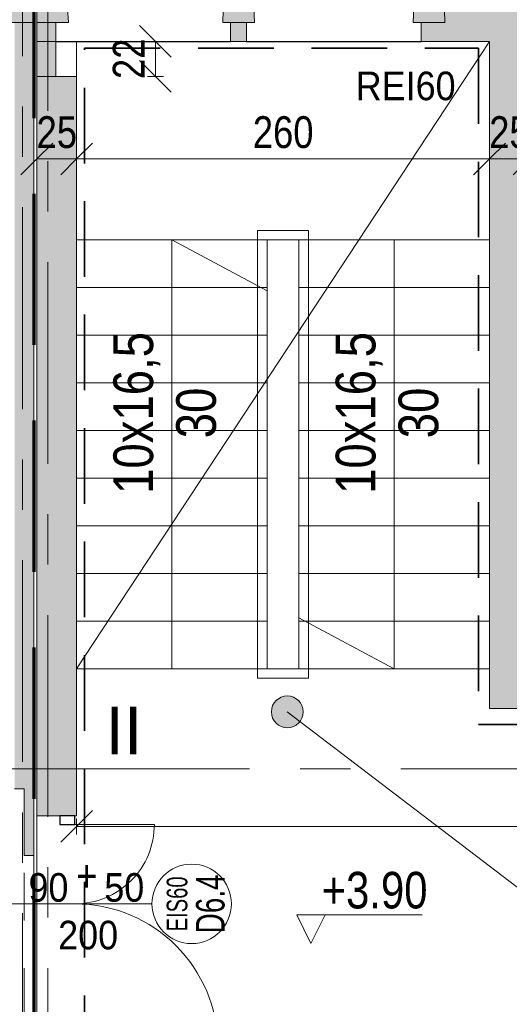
# Model space of a CAD drawing. Header units: centimetres. Extents: x -1737 to 22393, y -8842 to 3838.
# Tile 109 of 174: x -1243 to -935, y 2905 to 3525. Entities that reach past the tile are written whole.
import ezdxf

# ---------------------------------------------------------------- set-up
doc = ezdxf.new("R2010")
doc.units = ezdxf.units.CM
for name, pattern in [('Dash', [60, 30, -30]), ('Długa kreska', [142.875, 95.25, -47.625]), ('Hidden', [71.4375, 47.625, -23.8125]), ('Oś', [222.25, 127, -31.75, 31.75, -31.75])]:
    doc.linetypes.add(name, pattern=pattern)
for name, color, linetype, lineweight in [('A-ANNO-DIMS', 211, 'Continuous', 13), ('A-ANNO-DIMS-100', 211, 'Continuous', 13), ('A-ANNO-NOTE', 131, 'Continuous', 13), ('A-AREA', 32, 'Continuous', 13), ('A-AREA-IDEN', 2, 'Continuous', 13), ('A-DETL', 90, 'Continuous', 9), ('A-DETL-GENF', 92, 'Continuous', 9), ('A-DETL-MEDM', 33, 'Continuous', 13), ('A-DETL-THIN', 151, 'Continuous', 9), ('A-DOOR', 31, 'Continuous', 13), ('A-DOOR-HDLN', 31, 'Continuous', 13), ('A-FLOR', 192, 'Continuous', 13), ('A-WALL', 113, 'Continuous', 13), ('A-WALL-PATT', 111, 'Continuous', 13), ('G-ANNO-DIMS', 111, 'Continuous', 13), ('G-ANNO-TEXT', 231, 'Continuous', 13), ('S-COLS', 52, 'Continuous', 13), ('S-GRID', 1, 'Continuous', 13), ('S-GRID-IDEN', 1, 'Continuous', 13), ('S-STRS', 31, 'Continuous', 13)]:
    doc.layers.add(name, color=color, linetype=linetype, lineweight=lineweight)
doc.styles.add('Arial', font='arial.ttf', dxfattribs={"width": 0.9, "height": 18})
doc.styles.add('Arial Narrow', font='ARIALN.TTF', dxfattribs={"height": 20})
doc.styles.add('Arial Narrow_2', font='ARIALN.TTF', dxfattribs={"height": 20})
doc.styles.add('Arial Narrow_3', font='ARIALN.TTF', dxfattribs={"height": 25})
doc.styles.add('Arial Narrow_4', font='ARIALN.TTF', dxfattribs={"height": 23})
doc.styles.add('Arial_2', font='arial.ttf', dxfattribs={"width": 0.7, "height": 13})
doc.styles.add('Arial_3', font='arial.ttf', dxfattribs={"width": 0.7, "height": 18})
doc.styles.add('Arial_4', font='arial.ttf', dxfattribs={"height": 30})
doc.dimstyles.new('Diagonal_1_100__0__wewnętrzne', dxfattribs={"dimscale": 30.48, "dimtxt": 20.468619, "dimasz": 0.656168, "dimexe": 0.164042, "dimexo": 0.0625, "dimgap": 0.032808, "dimtad": 1, "dimdec": 0, "dimdsep": 46, "dimtxsty": 'Arial Narrow_2', "dimblk1": 'OBLIQUE', "dimblk2": 'OBLIQUE', "dimsah": 1, "dimcen": 0.09, "dimazin": 0, "dimtfac": 1, "dimtdec": 4, "dimtix": 1, "dimtmove": 0, "dimatfit": 3, "dimfxl": 0, "dimtvp": 1, "dimtolj": 1, "dimtzin": 0, "dimarcsym": 0})

# ---------------------------------------------------------------- blocks, each defined once
blk = doc.blocks.new('Elewacja północna - dekoracje - Elewacja północna - dekoracje-1833917-3_piętro I __3_90 m_ - stan projektowany')
at = {"layer": 'A-WALL', "lineweight": 9}
h = blk.add_hatch(color=50, dxfattribs=at)
h.paths.add_polyline_path([(3523.33, 1338.62), (3558.33, 1341.62), (3558.33, 1355.62), (3523.33, 1358.62)], flags=0)
h.paths.add_polyline_path([(3523.33, 1221.62), (3558.33, 1221.62), (3558.33, 1235.62), (3523.33, 1238.62), (3523.33, 1233.62)], flags=0)
at = {"layer": 'A-WALL', "color": 253, "lineweight": 9}
for p, q in [((3558.33, 1355.62), (3523.33, 1358.62)), ((3523.33, 1358.62), (3523.33, 1338.62)), ((3558.33, 1341.62), (3558.33, 1355.62)), ((3523.33, 1338.62), (3558.33, 1341.62)), ((3558.33, 1235.62), (3523.33, 1238.62)), ((3523.33, 1238.62), (3523.33, 1233.62)), ((3558.33, 1221.62), (3558.33, 1235.62)), ((3523.33, 1233.62), (3523.33, 1221.62)), ((3523.33, 1221.62), (3558.33, 1221.62))]:
    blk.add_line(p, q, dxfattribs=at)
blk = doc.blocks.new('OTWOR_DRZWIOWY_NIEZABUDOWANY - 101x205-2182288-3_piętro I __3_90 m_ - stan projektowany')
at = {"layer": 'A-DOOR-HDLN', "color": 253, "linetype": 'Dash', "lineweight": 9}
for p, q in [((-50.5, 3), (50.5, 3)), ((-50.5, -3), (50.5, -3))]:
    blk.add_line(p, q, dxfattribs=at)
blk = doc.blocks.new('Pawilon A_rvt-1-3_piętro I __3_90 m_ - stan projektowany')
at = {"layer": 'A-WALL-PATT'}
blk.add_hatch(color=10, dxfattribs=at).paths.add_polyline_path([(-1240.62, 3040.83), (-1234.62, 3040.83), (-1234.62, 3523.33), (-1246.62, 3523.33), (-1246.62, 3040.83)], flags=0)
h = blk.add_hatch(color=10, dxfattribs=at)
h.paths.add_polyline_path([(-1234.62, 2843.33), (-1234.62, 2897.83), (-1240.62, 2897.83), (-1240.62, 2843.33)], flags=0)
h.paths.add_polyline_path([(-1234.62, 2998.83), (-1234.62, 3040.83), (-1240.62, 3040.83), (-1240.62, 2998.83)], flags=0)
at = {"layer": 'A-FLOR', "color": 253, "lineweight": 9}
blk.add_line((-1234.62, 2897.83), (-1234.62, 2998.83), dxfattribs=at)
at = {"layer": 'A-WALL', "color": 9}
blk.add_line((-1234.62, 3523.33), (-1246.62, 3523.33), dxfattribs=at)
at = {"layer": 'A-WALL', "color": 253, "lineweight": 9}
for p, q in [((-1234.62, 3040.83), (-1234.62, 3523.33)), ((-1246.62, 3040.83), (-1240.62, 3040.83)), ((-1240.62, 3040.83), (-1240.62, 2998.83)), ((-1234.62, 2998.83), (-1234.62, 3040.83)), ((-1240.62, 2998.83), (-1234.62, 2998.83))]:
    blk.add_line(p, q, dxfattribs=at)
at = {"layer": 'S-GRID', "linetype": 'Oś'}
for p, q in [((-1241.62, 2168.65), (-1241.62, 3739.04)), ((-1177.97, 3053.33), (-1702.93, 3053.33))]:
    blk.add_line(p, q, dxfattribs=at)
at = {"color": 253, "lineweight": 9}
for name, p, rotation in [('Elewacja północna - dekoracje - Elewacja północna - dekoracje-1833917-3_piętro I __3_90 m_ - stan projektowany', (-13, 0), 90.00000000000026), ('OTWOR_DRZWIOWY_NIEZABUDOWANY - 101x205-2182288-3_piętro I __3_90 m_ - stan projektowany', (-1237.62, 2948.33), 89.99999999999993)]:
    blk.add_blockref(name, p, dxfattribs=dict(at, rotation=rotation))
at = {"layer": 'S-GRID-IDEN', "insert": (-1177.84, 3077.39), "char_height": 30, "width": 24.5, "attachment_point": 5, "line_spacing_factor": 0.936439, "style": 'Arial_4'}
blk.add_mtext('\\pt126.9999,254.0001,381,507.9999,635.0001,762,888.9999,1016.0001,1143,1269.9999,1397.0001,1524,1650.9999,1778.0001,1905,2031.9999,2159.0001,2286,2412.9999,2540.0001,2667,2793.9999,2921.0001,3048,3174.9999,3302.0001,3429,3555.9999,3683.0001,3810,3936.9999,4064.0001;II', dxfattribs=at)
blk = doc.blocks.new('M_Concrete-trapeze-Column - 175_200 x 350mm-1597913-3_piętro I __3_90 m_ - stan projektowany')
at = {"layer": 'S-COLS', "lineweight": 9}
blk.add_hatch(color=253, dxfattribs=at).paths.add_polyline_path([(5, 17.5), (-10, 17.5), (-8.75, -17.5), (8.75, -17.5), (10, 17.5)], flags=0)
for p, q in [((-10, 17.5), (10, 17.5)), ((-8.75, -17.5), (-10, 17.5)), ((10, 17.5), (8.75, -17.5)), ((8.75, -17.5), (-8.75, -17.5))]:
    blk.add_line(p, q, dxfattribs=at)
blk = doc.blocks.new('M_Concrete-trapeze-Column - 175_200 x 350mm-V3-3_piętro I __3_90 m_ - stan projektowany')
at = {"layer": 'S-COLS', "lineweight": 9}
blk.add_hatch(color=253, dxfattribs=at).paths.add_polyline_path([(-5, -17.5), (10, -17.5), (8.75, 17.5), (-8.75, 17.5), (-10, -17.5)], flags=0)
for p, q in [((-8.75, 17.5), (-10, -17.5)), ((8.75, 17.5), (-8.75, 17.5)), ((10, -17.5), (8.75, 17.5)), ((-10, -17.5), (10, -17.5))]:
    blk.add_line(p, q, dxfattribs=at)
blk = doc.blocks.new('M_Concrete-trapeze 90 st-Column - 175_200 x 350mm-1599083-3_piętro I __3_90 m_ - stan projektowany')
at = {"layer": 'S-COLS', "lineweight": 9}
blk.add_hatch(color=253, dxfattribs=at).paths.add_polyline_path([(1.56, -17.5), (10, -17.5), (7.5, 17.5), (-10, 17.5), (-10, -17.5), (1.23, -17.5)], flags=0)
for p, q in [((7.5, 17.5), (-10, 17.5)), ((-10, 17.5), (-10, -17.5)), ((10, -17.5), (7.5, 17.5)), ((-10, -17.5), (10, -17.5))]:
    blk.add_line(p, q, dxfattribs=at)
blk = doc.blocks.new('DRZWI 2S - automatyczna etykieta - Drzwi 90_50 EIS60-2595209-3_piętro I __3_90 m_ - stan projektowany')
at = {"layer": 'A-DETL-GENF'}
for p, q in [((-55.5, 11.5), (-55.5, 1.95)), ((-50, 11.5), (-55.5, 11.5)), ((-50, 1.95), (-50, 11.5)), ((95.5, 11.5), (90, 11.5)), ((90, 11.5), (90, 1.95)), ((95.5, 1.95), (95.5, 11.5)), ((-55.5, 1.95), (-50, 1.95)), ((90, 1.95), (95.5, 1.95))]:
    blk.add_line(p, q, dxfattribs=at)
at = {"layer": 'A-DETL-MEDM', "lineweight": 25}
for p, q in [((-50, 11.5), (-55.5, 11.5)), ((-55.5, 11.5), (-55.5, 1.95)), ((-50, 1.95), (-50, 11.5)), ((90, 1.95), (90, 11.5)), ((90, 11.5), (95.5, 11.5)), ((95.5, 11.5), (95.5, 1.95)), ((-55.5, 1.95), (-50, 1.95)), ((95.5, 1.95), (90, 1.95))]:
    blk.add_line(p, q, dxfattribs=at)
at = {"layer": 'A-DOOR'}
for p, q in [((90, 11.5), (90, 101.5)), ((-50, 11.5), (-50, 61.5))]:
    blk.add_line(p, q, dxfattribs=at)
at = {"layer": 'A-DOOR', "lineweight": 9}
blk.add_line((0, 35), (0, -35), dxfattribs=at)
at = {"layer": 'A-DOOR'}
for centre, radius, start, end in [((90, 11.5), 90, 90, 180), ((-50, 11.5), 50, 360, 90)]:
    blk.add_arc(centre, radius, start, end, dxfattribs=at)
blk = doc.blocks.new('DIMBLOCK117-3_piętro I __3_90 m_ - stan projektowany')
at = {"layer": 'A-ANNO-DIMS-100', "transparency": 16777216}
for p, q in [((-1207.62, 3017.08), (-1197.62, 3027.08)), ((-524.62, 3017.08), (-514.62, 3027.08)), ((-1207.62, 3012.08), (-1207.62, 3022.08)), ((-524.62, 3012.08), (-524.62, 3022.08)), ((-1207.62, 3017.08), (-1217.62, 3007.08)), ((-524.62, 3017.08), (-1207.62, 3017.08)), ((-1207.62, 3017.08), (-1207.62, 3012.08)), ((-524.62, 3017.08), (-534.62, 3007.08)), ((-524.62, 3017.08), (-524.62, 3012.08))]:
    blk.add_line(p, q, dxfattribs=at)
at = {"layer": 'A-ANNO-DIMS-100', "color": 0, "transparency": 16777216, "insert": (-885.13, 3043.93), "char_height": 20, "width": 45.6158, "attachment_point": 1, "line_spacing_factor": 0.974696, "style": 'Arial Narrow_2'}
blk.add_mtext('683', dxfattribs=at)
blk = doc.blocks.new('_Oblique')
at = {"color": 0, "linetype": 'ByBlock', "lineweight": -2}
blk.add_line((-0.5, -0.5), (0.5, 0.5), dxfattribs=at)
blk = doc.blocks.new('Spot Elevations - Kota wyk 2-385235-3_piętro I __3_90 m_ - stan projektowany')
at = {"layer": 'G-ANNO-DIMS'}
for p, q in [((0, 0), (-0.09, 0.18)), ((-0.09, 0.18), (0.6992, 0.18)), ((0, 0), (0.09, 0.18))]:
    blk.add_line(p, q, dxfattribs=at)
blk = doc.blocks.new('DIMBLOCK154-3_piętro I __3_90 m_ - stan projektowany')
at = {"layer": 'A-ANNO-DIMS-100', "transparency": 16777216}
for p, q in [((-1232.62, 3437.38), (-1222.62, 3447.38)), ((-1207.62, 3437.38), (-1197.62, 3447.38)), ((-1232.62, 3442.38), (-1232.62, 3432.38)), ((-1232.62, 3437.38), (-1232.62, 3442.38)), ((-1207.62, 3442.38), (-1207.62, 3432.38)), ((-1207.62, 3437.38), (-1207.62, 3442.38)), ((-1232.62, 3437.38), (-1242.62, 3427.38)), ((-1232.62, 3437.38), (-1207.62, 3437.38)), ((-1207.62, 3437.38), (-1217.62, 3427.38))]:
    blk.add_line(p, q, dxfattribs=at)
at = {"layer": 'A-ANNO-DIMS-100', "color": 0, "transparency": 16777216, "insert": (-1232.79, 3464.22), "char_height": 20, "width": 30.4105, "attachment_point": 1, "line_spacing_factor": 0.974696, "style": 'Arial Narrow_2'}
blk.add_mtext('25', dxfattribs=at)
blk = doc.blocks.new('DIMBLOCK155-3_piętro I __3_90 m_ - stan projektowany')
at = {"layer": 'A-ANNO-DIMS-100', "transparency": 16777216}
for p, q in [((-1207.62, 3437.38), (-1197.62, 3447.38)), ((-947.62, 3437.38), (-937.62, 3447.38)), ((-1207.62, 3442.38), (-1207.62, 3432.38)), ((-1207.62, 3437.38), (-1207.62, 3442.38)), ((-947.62, 3442.38), (-947.62, 3432.38)), ((-947.62, 3437.38), (-947.62, 3442.38)), ((-1207.62, 3437.38), (-1217.62, 3427.38)), ((-1207.62, 3437.38), (-947.62, 3437.38)), ((-947.62, 3437.38), (-957.62, 3427.38))]:
    blk.add_line(p, q, dxfattribs=at)
at = {"layer": 'A-ANNO-DIMS-100', "color": 0, "transparency": 16777216, "insert": (-1096.63, 3464.22), "char_height": 20, "width": 45.6158, "attachment_point": 1, "line_spacing_factor": 0.974696, "style": 'Arial Narrow_2'}
blk.add_mtext('260', dxfattribs=at)
blk = doc.blocks.new('DIMBLOCK156-3_piętro I __3_90 m_ - stan projektowany')
at = {"layer": 'A-ANNO-DIMS-100', "transparency": 16777216}
for p, q in [((-947.62, 3437.38), (-937.62, 3447.38)), ((-922.62, 3437.38), (-912.62, 3447.38)), ((-947.62, 3442.38), (-947.62, 3432.38)), ((-947.62, 3437.38), (-947.62, 3442.38)), ((-922.62, 3442.38), (-922.62, 3432.38)), ((-922.62, 3437.38), (-922.62, 3442.38)), ((-947.62, 3437.38), (-957.62, 3427.38)), ((-947.62, 3437.38), (-922.62, 3437.38)), ((-922.62, 3437.38), (-932.62, 3427.38))]:
    blk.add_line(p, q, dxfattribs=at)
at = {"layer": 'A-ANNO-DIMS-100', "color": 0, "transparency": 16777216, "insert": (-947.79, 3464.22), "char_height": 20, "width": 30.4105, "attachment_point": 1, "line_spacing_factor": 0.974696, "style": 'Arial Narrow_2'}
blk.add_mtext('25', dxfattribs=at)
blk = doc.blocks.new('DIMBLOCK221-3_piętro I __3_90 m_ - stan projektowany')
at = {"layer": 'A-ANNO-DIMS-100', "transparency": 16777216}
for p, q in [((-1157.96, 3511.33), (-1167.96, 3521.33)), ((-1162.96, 3511.33), (-1152.96, 3511.33)), ((-1157.96, 3511.33), (-1162.96, 3511.33)), ((-1157.96, 3489.33), (-1157.96, 3511.33)), ((-1157.96, 3511.33), (-1147.96, 3501.33)), ((-1157.96, 3489.33), (-1167.96, 3499.33)), ((-1162.96, 3489.33), (-1152.96, 3489.33)), ((-1157.96, 3489.33), (-1162.96, 3489.33)), ((-1157.96, 3489.33), (-1147.96, 3479.33))]:
    blk.add_line(p, q, dxfattribs=at)
at = {"layer": 'A-ANNO-DIMS-100', "color": 0, "transparency": 16777216, "insert": (-1184.8, 3487.65), "char_height": 20, "width": 30.4105, "attachment_point": 1, "rotation": 90, "line_spacing_factor": 0.974696, "style": 'Arial Narrow_2'}
blk.add_mtext('22', dxfattribs=at)

msp = doc.modelspace()

# ---------------------------------------------------------------- hatches: boundary and pattern name
at = {"layer": 'A-AREA-IDEN'}
h = msp.add_hatch(color=256, dxfattribs=at)
edge = h.paths.add_edge_path(flags=0)
edge.add_arc((-1074.93, 3089.23), 10, 0, 360)
at = {"layer": 'A-WALL-PATT'}
h = msp.add_hatch(color=9, dxfattribs=at)
h.paths.add_polyline_path([(-150.62, 3511.33), (-140.62, 3511.33), (-140.62, 3523.33), (-150.62, 3523.33), (-150.62, 3515.83)], flags=0)
h.paths.add_polyline_path([(-745.12, 3511.33), (-740.62, 3511.33), (-740.62, 3523.33), (-750.62, 3523.33), (-750.62, 3511.33), (-746.12, 3511.33)], flags=0)
h.paths.add_polyline_path([(453.88, 3511.33), (459.38, 3511.33), (459.38, 3523.33), (449.38, 3523.33), (449.38, 3511.33)], flags=0)
h.paths.add_polyline_path([(-625.12, 3511.33), (-620.62, 3511.33), (-620.62, 3523.33), (-630.62, 3523.33), (-630.62, 3511.33)], flags=0)
h.paths.add_polyline_path([(-1110.62, 3511.33), (-1100.62, 3511.33), (-1100.62, 3523.33), (-1110.62, 3523.33)], flags=0)
h.paths.add_polyline_path([(-505.12, 3511.33), (-500.62, 3511.33), (-500.62, 3523.33), (-510.62, 3523.33), (-510.62, 3511.33), (-505.62, 3511.33)], flags=0)
h.paths.add_polyline_path([(339.38, 3511.33), (339.38, 3523.33), (329.38, 3523.33), (329.38, 3511.33), (334.88, 3511.33)], flags=0)
h.paths.add_polyline_path([(-385.12, 3511.33), (-380.62, 3511.33), (-380.62, 3523.33), (-390.62, 3523.33), (-390.62, 3511.33)], flags=0)
h.paths.add_polyline_path([(-1220.62, 3511.33), (-1220.62, 3523.33), (-1232.62, 3523.33), (-1232.62, 3511.33), (-1221.39, 3511.33)], flags=0)
h.paths.add_polyline_path([(213.88, 3511.33), (219.38, 3511.33), (219.34, 3523.33), (209.38, 3523.33), (209.38, 3511.33)], flags=0)
h.paths.add_polyline_path([(-265.12, 3511.33), (-260.62, 3511.33), (-260.62, 3523.33), (-270.62, 3523.33), (-270.62, 3511.33), (-266.12, 3511.33)], flags=0)
h.paths.add_polyline_path([(-922.62, 3511.33), (-860.62, 3511.33), (-860.62, 3523.33), (-875.62, 3523.33), (-874.69, 3549.33), (-976.55, 3549.33), (-975.62, 3523.33), (-990.62, 3523.33), (-990.62, 3511.33), (-947.62, 3511.33)], flags=0)
h.paths.add_polyline_path([(89.38, 3511.33), (99.38, 3511.33), (99.38, 3523.33), (89.38, 3523.33), (89.38, 3515.83)], flags=0)
h.paths.add_polyline_path([(-25.12, 3511.33), (-20.62, 3511.33), (-20.62, 3523.33), (-30.62, 3523.33), (-30.62, 3511.33), (-26.12, 3511.33)], flags=0)
for points in [[(-1221.39, 3489.33), (-1220.62, 3489.33), (-1220.62, 3511.33), (-1232.62, 3511.33), (-1232.62, 3489.33)], [(-947.62, 3116.33), (-922.62, 3116.33), (-922.62, 3511.33), (-947.62, 3511.33), (-947.62, 3332.02)]]:
    msp.add_hatch(color=9, dxfattribs=at).paths.add_polyline_path(points, flags=0)
h = msp.add_hatch(color=9, dxfattribs=at)
h.paths.add_polyline_path([(-1207.62, 2855.83), (-1207.62, 2872.83), (-1232.62, 2872.83), (-1232.62, 2855.83)], flags=0)
h.paths.add_polyline_path([(-1207.62, 3023.83), (-1207.62, 3489.33), (-1232.62, 3489.33), (-1232.62, 3023.83), (-1208.62, 3023.83)], flags=0)
h = msp.add_hatch(color=9, dxfattribs=at)
h.paths.add_polyline_path([(-931.71, 3091.33), (-876.62, 3091.33), (-876.62, 3116.33), (-947.62, 3116.33), (-947.62, 3091.33)], flags=0)
h.paths.add_polyline_path([(-544.17, 3091.33), (-484.62, 3091.33), (-484.62, 3116.33), (-629.62, 3116.33), (-629.62, 3091.33)], flags=0)
h.paths.add_polyline_path([(-755.62, 3091.33), (-730.62, 3091.33), (-730.62, 3116.33), (-755.62, 3116.33), (-755.62, 3097.17)], flags=0)
h.paths.add_polyline_path([(-363.62, 3091.33), (-246.62, 3091.33), (-246.62, 3116.33), (-363.62, 3116.33), (-363.62, 3097.17)], flags=0)
h.paths.add_polyline_path([(-155.62, 3091.33), (-44.62, 3091.33), (-44.62, 3103.83), (-31.62, 3103.83), (-31.62, 3116.33), (-155.62, 3116.33), (-155.62, 3097.17)], flags=0)

# ---------------------------------------------------------------- linework, layer by layer
at = {"layer": 'A-ANNO-NOTE'}
msp.add_line((-1250.12, 2968.33), (-1160.12, 2968.33), dxfattribs=at)
msp.add_line((-1250.12, 2968.33), (-1160.12, 2968.33), dxfattribs=at)
msp.add_circle((-1135.12, 2968.33), 25, dxfattribs=at)
at = {"layer": 'A-AREA', "lineweight": 9}
msp.add_line((-1207.62, 3116.33), (-947.66, 3511.29), dxfattribs=at)
at = {"layer": 'A-AREA-IDEN'}
msp.add_line((-1074.93, 3089.23), (-922.3, 2972.66), dxfattribs=at)
msp.add_circle((-1074.93, 3089.23), 10, dxfattribs=at)
at = {"layer": 'A-DETL', "linetype": 'Długa kreska', "lineweight": 70}
msp.add_line((-1234.62, 3558.33), (-1234.62, 2347.33), dxfattribs=at)
at = {"layer": 'A-DETL', "linetype": 'Hidden', "lineweight": 35}
for p, q in [((-1202.56, 3507.06), (-954.56, 3507.06)), ((-1202.56, 2863.06), (-1202.56, 3507.06)), ((-954.56, 3507.06), (-954.56, 3081.33)), ((-954.56, 3081.33), (-534.56, 3081.33))]:
    msp.add_line(p, q, dxfattribs=at)
at = {"layer": 'A-DETL-THIN'}
for p, q in [((-1093.62, 3392.33), (-1061.62, 3392.33)), ((-1093.62, 3110.33), (-1093.62, 3392.33)), ((-1061.62, 3392.33), (-1061.62, 3110.33)), ((-1147.62, 3116.33), (-1147.62, 3386.33)), ((-1147.62, 3386.33), (-1087.62, 3354.33)), ((-1007.62, 3386.33), (-1007.62, 3116.33)), ((-1007.62, 3116.33), (-1067.62, 3148.33)), ((-1061.62, 3110.33), (-1093.62, 3110.33))]:
    msp.add_line(p, q, dxfattribs=at)
at = {"layer": 'A-FLOR', "lineweight": 9}
for p, q in [((-947.62, 3116.33), (-1207.62, 3116.33)), ((-1232.62, 3023.83), (-1232.62, 2872.83))]:
    msp.add_line(p, q, dxfattribs=at)
at = {"layer": 'A-WALL', "lineweight": 9}
for p, q in [((-1232.62, 3523.33), (-1232.62, 3023.83)), ((-1232.62, 3511.33), (-1220.62, 3511.33)), ((-1220.62, 3489.33), (-1220.62, 3511.33)), ((-1110.62, 3511.33), (-1100.62, 3511.33)), ((-990.62, 3511.33), (-947.62, 3511.33)), ((-947.62, 3511.33), (-947.62, 3091.33)), ((-1232.62, 3489.33), (-1207.62, 3489.33)), ((-1207.62, 3023.83), (-1207.62, 3489.33)), ((-947.62, 3091.33), (-876.62, 3091.33)), ((-1232.62, 3023.83), (-1218.17, 3023.83)), ((-1208.62, 3023.83), (-1207.62, 3023.83))]:
    msp.add_line(p, q, dxfattribs=at)
at = {"layer": 'A-WALL'}
for p, q in [((-1220.62, 3511.33), (-1220.62, 3523.33)), ((-1110.62, 3523.33), (-1110.62, 3511.33)), ((-1100.62, 3511.33), (-1100.62, 3523.33)), ((-990.62, 3523.33), (-990.62, 3511.33))]:
    msp.add_line(p, q, dxfattribs=at)
at = {"layer": 'A-WALL', "color": 250, "lineweight": 25}
for p, q in [((-1220.62, 3511.33), (-1110.62, 3511.33)), ((-1100.62, 3511.33), (-990.62, 3511.33))]:
    msp.add_line(p, q, dxfattribs=at)
at = {"layer": 'S-GRID', "linetype": 'Oś'}
for p, q in [((-1225.62, 3816.92), (-1225.62, 2843.33)), ((-1225.62, 3053.33), (1897.1, 3053.33))]:
    msp.add_line(p, q, dxfattribs=at)
at = {"layer": 'S-STRS', "lineweight": 9}
for p, q in [((-1207.62, 3511.33), (-1207.62, 3489.33)), ((-1207.62, 3386.33), (-1087.62, 3386.33)), ((-1207.62, 3386.33), (-1087.62, 3386.33)), ((-1087.62, 3386.33), (-1067.62, 3386.33)), ((-1087.62, 3356.33), (-1087.62, 3386.33)), ((-947.62, 3386.33), (-1067.62, 3386.33)), ((-1067.62, 3386.33), (-1067.62, 3356.33)), ((-947.62, 3386.33), (-1067.62, 3386.33)), ((-1207.62, 3356.33), (-1087.62, 3356.33)), ((-1207.62, 3356.33), (-1087.62, 3356.33)), ((-1087.62, 3326.33), (-1087.62, 3356.33)), ((-1067.62, 3356.33), (-1067.62, 3326.33)), ((-947.62, 3356.33), (-1067.62, 3356.33)), ((-947.62, 3356.33), (-1067.62, 3356.33)), ((-1207.62, 3326.33), (-1087.62, 3326.33)), ((-1207.62, 3326.33), (-1087.62, 3326.33)), ((-1087.62, 3296.33), (-1087.62, 3326.33)), ((-1067.62, 3326.33), (-1067.62, 3296.33)), ((-947.62, 3326.33), (-1067.62, 3326.33)), ((-947.62, 3326.33), (-1067.62, 3326.33)), ((-1207.62, 3296.33), (-1087.62, 3296.33)), ((-1207.62, 3296.33), (-1087.62, 3296.33)), ((-1087.62, 3266.33), (-1087.62, 3296.33)), ((-1067.62, 3296.33), (-1067.62, 3266.33)), ((-947.62, 3296.33), (-1067.62, 3296.33)), ((-947.62, 3296.33), (-1067.62, 3296.33)), ((-1207.62, 3266.33), (-1087.62, 3266.33)), ((-1207.62, 3266.33), (-1087.62, 3266.33)), ((-1087.62, 3236.33), (-1087.62, 3266.33)), ((-1067.62, 3266.33), (-1067.62, 3236.33)), ((-947.62, 3266.33), (-1067.62, 3266.33)), ((-947.62, 3266.33), (-1067.62, 3266.33)), ((-1207.62, 3236.33), (-1087.62, 3236.33)), ((-1207.62, 3236.33), (-1087.62, 3236.33)), ((-1087.62, 3206.33), (-1087.62, 3236.33)), ((-1067.62, 3236.33), (-1067.62, 3206.33)), ((-947.62, 3236.33), (-1067.62, 3236.33)), ((-947.62, 3236.33), (-1067.62, 3236.33)), ((-1207.62, 3206.33), (-1087.62, 3206.33)), ((-1207.62, 3206.33), (-1087.62, 3206.33)), ((-1087.62, 3176.33), (-1087.62, 3206.33)), ((-1067.62, 3206.33), (-1067.62, 3176.33)), ((-947.62, 3206.33), (-1067.62, 3206.33)), ((-947.62, 3206.33), (-1067.62, 3206.33)), ((-1207.62, 3176.33), (-1087.62, 3176.33)), ((-1207.62, 3176.33), (-1087.62, 3176.33)), ((-1087.62, 3146.33), (-1087.62, 3176.33)), ((-1067.62, 3176.33), (-1067.62, 3146.33)), ((-947.62, 3176.33), (-1067.62, 3176.33)), ((-947.62, 3176.33), (-1067.62, 3176.33)), ((-1207.62, 3146.33), (-1087.62, 3146.33)), ((-1207.62, 3146.33), (-1087.62, 3146.33)), ((-1087.62, 3116.33), (-1087.62, 3146.33)), ((-1067.62, 3146.33), (-1067.62, 3116.33)), ((-947.62, 3146.33), (-1067.62, 3146.33)), ((-947.62, 3146.33), (-1067.62, 3146.33)), ((-947.62, 3116.33), (-1067.62, 3116.33))]:
    msp.add_line(p, q, dxfattribs=at)

# ---------------------------------------------------------------- block references
at = {"lineweight": 5}
msp.add_blockref('Pawilon A_rvt-1-3_piętro I __3_90 m_ - stan projektowany', (0, 0), dxfattribs=at)
at = {"layer": 'A-DOOR', "rotation": 270.0000000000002}
msp.add_blockref('DRZWI 2S - automatyczna etykieta - Drzwi 90_50 EIS60-2595209-3_piętro I __3_90 m_ - stan projektowany', (-1220.12, 2968.33), dxfattribs=at)
at = {"layer": 'G-ANNO-DIMS', "xscale": 99.99999999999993, "yscale": 99.99999999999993, "zscale": 99.99999999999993}
msp.add_blockref('Spot Elevations - Kota wyk 2-385235-3_piętro I __3_90 m_ - stan projektowany', (-1060, 2943.36), dxfattribs=at)
at = {"layer": 'S-COLS', "lineweight": 9}
for name, p in [('M_Concrete-trapeze 90 st-Column - 175_200 x 350mm-1599083-3_piętro I __3_90 m_ - stan projektowany', (-1222.62, 3540.83)), ('M_Concrete-trapeze-Column - 175_200 x 350mm-V3-3_piętro I __3_90 m_ - stan projektowany', (-1105.62, 3540.83))]:
    msp.add_blockref(name, p, dxfattribs=at)
at = {"layer": 'S-COLS', "lineweight": 9, "rotation": 180}
msp.add_blockref('M_Concrete-trapeze-Column - 175_200 x 350mm-1597913-3_piętro I __3_90 m_ - stan projektowany', (-985.62, 3540.83), dxfattribs=at)

# ---------------------------------------------------------------- texts
at = {"layer": 'A-ANNO-NOTE', "insert": (-1207.92, 2995.98), "char_height": 20, "width": 14.746, "attachment_point": 1, "line_spacing_factor": 0.949189, "style": 'Arial Narrow'}
msp.add_mtext('\\pt127,254,381,508,635,762,889,1016,1143,1270,1397,1524,1651,1778,1905,2032,2159,2286,2413,2540,2667,2794,2921,3048,3175,3302,3429,3556,3683,3810,3937,4064;+', dxfattribs=at)
at = {"layer": 'A-ANNO-NOTE', "lineweight": 211, "attachment_point": 5, "rotation": 90, "line_spacing_factor": 0.936439}
for s, insert, char_height, width, style in [('\\pt88.89998,177.79996,266.69994,355.60005,444.50003,533.40001,622.29999,711.19997,800.09995,889.00006,977.90004,1066.80002,1155.7,1244.59998,1333.49996,1422.39994,1511.30005,1600.20003,1689.10001,1777.99999,1866.89997,1955.79995,2044.70006,2133.60004,2222.50002,2311.4,2400.29998,2489.19996,2578.09994,2667.00005,2755.90003,2844.80001;EIS60', (-1144.26, 2968.3), 13, 34.72, 'Arial_2'), ('\\pt88.90002,177.80004,266.70006,355.60008,444.49992,533.39994,622.29996,711.19998,800.1,889.00002,977.90004,1066.80006,1155.70008,1244.59992,1333.49994,1422.39996,1511.29998,1600.2,1689.10002,1778.00004,1866.90006,1955.80008,2044.69992,2133.59994,2222.49996,2311.39998,2400.3,2489.20002,2578.10004,2667.00006,2755.90008,2844.79992;D6.4', (-1123.31, 2968.3), 18, 37.03, 'Arial_3')]:
    msp.add_mtext(s, dxfattribs=dict(at, insert=insert, char_height=char_height, width=width, style=style))
at = {"layer": 'A-ANNO-NOTE', "lineweight": 211, "char_height": 18, "attachment_point": 5, "line_spacing_factor": 0.936439, "style": 'Arial'}
for s, insert, width in [('\\pt114.3,228.6,342.9,457.2,571.5,685.8,800.1,914.4,1028.7,1143,1257.3,1371.6,1485.9,1600.2,1714.5,1828.8,1943.1,2057.4,2171.7,2286,2400.3,2514.6,2628.9,2743.2,2857.5,2971.8,3086.1,3200.4,3314.7,3429,3543.3,3657.6;90', (-1225.32, 2978.56), 25.65), ('\\pt114.3,228.6,342.9,457.2,571.5,685.8,800.1,914.4,1028.7,1143,1257.3,1371.6,1485.9,1600.2,1714.5,1828.8,1943.1,2057.4,2171.7,2286,2400.3,2514.6,2628.9,2743.2,2857.5,2971.8,3086.1,3200.4,3314.7,3429,3543.3,3657.6;50', (-1177.58, 2978.56), 25.65), ('\\pt114.3,228.6,342.9,457.2,571.5,685.8,800.1,914.4,1028.7,1143,1257.3,1371.6,1485.9,1600.2,1714.5,1828.8,1943.1,2057.4,2171.7,2286,2400.3,2514.6,2628.9,2743.2,2857.5,2971.8,3086.1,3200.4,3314.7,3429,3543.3,3657.6;200', (-1200.34, 2948.56), 38.07)]:
    msp.add_mtext(s, dxfattribs=dict(at, insert=insert, width=width))
at = {"layer": 'G-ANNO-DIMS', "insert": (-1053.31, 2988.46), "char_height": 23, "width": 79.9367, "attachment_point": 1, "line_spacing_factor": 0.974696, "style": 'Arial Narrow_4'}
msp.add_mtext('+3.90', dxfattribs=at)
at = {"layer": 'G-ANNO-TEXT', "color": 1, "insert": (-1031.84, 3492.33), "char_height": 18, "width": 62.5392, "attachment_point": 1, "line_spacing_factor": 0.936439, "style": 'Arial'}
msp.add_mtext('\\pt114.3,228.6,342.9,457.2,571.5,685.8,800.1,914.4,1028.7,1143,1257.3,1371.6,1485.9,1600.2,1714.5,1828.8,1943.1,2057.4,2171.7,2286,2400.3,2514.6,2628.9,2743.2,2857.5,2971.8,3086.1,3200.4,3314.7,3429,3543.3,3657.6;REI60', dxfattribs=at)
at = {"layer": 'G-ANNO-TEXT', "color": 7, "char_height": 25, "width": 103.525, "attachment_point": 2, "rotation": 90, "line_spacing_factor": 0.949189, "style": 'Arial Narrow_3'}
for insert in [(-1184.43, 3277.41), (-1044.43, 3277.41)]:
    msp.add_mtext('\\pt127,254,381,508,635,762,889,1016,1143,1270,1397,1524,1651,1778,1905,2032,2159,2286,2413,2540,2667,2794,2921,3048,3175,3302,3429,3556,3683,3810,3937,4064;10x16,5\\P30', dxfattribs=dict(at, insert=insert))

# ---------------------------------------------------------------- dimensions: what is measured, and where the dimension line sits
at = {"layer": 'A-ANNO-DIMS'}
for base, p1, p2, angle, override, picture, middle in [((-1157.96, 3511.33), (-1162.96, 3489.33), (-1162.96, 3511.33), 90, {"dimpost": '<>', "dimfxl": 22}, 'DIMBLOCK221-3_piętro I __3_90 m_ - stan projektowany', (-1169, 3500.33)), ((-947.62, 3437.38), (-1207.62, 3442.38), (-947.62, 3442.38), 0, {"dimpost": '<>', "dimfxl": 260}, 'DIMBLOCK155-3_piętro I __3_90 m_ - stan projektowany', (-1077.62, 3448.59)), ((-1207.62, 3017.08), (-524.62, 3012.08), (-1207.62, 3012.08), 0, {"dimpost": '<>', "dimfxl": 683}, 'DIMBLOCK117-3_piętro I __3_90 m_ - stan projektowany', (-866.12, 3028.29))]:
    dim = msp.add_linear_dim(base=base, p1=p1, p2=p2, angle=angle, dimstyle='Diagonal_1_100__0__wewnętrzne', override=override, dxfattribs=at)
    dim.commit()
    dim.dimension.update_dxf_attribs({"geometry": picture, "text_midpoint": middle})
for base, p1, p2, picture, middle in [((-1207.62, 3437.38), (-1232.62, 3442.38), (-1207.62, 3442.38), 'DIMBLOCK154-3_piętro I __3_90 m_ - stan projektowany', (-1220.12, 3448.59)), ((-922.62, 3437.38), (-947.62, 3442.38), (-922.62, 3442.38), 'DIMBLOCK156-3_piętro I __3_90 m_ - stan projektowany', (-935.12, 3448.59))]:
    dim = msp.add_linear_dim(base=base, p1=p1, p2=p2, dimstyle='Diagonal_1_100__0__wewnętrzne', override={"dimpost": '<>', "dimfxl": 25}, dxfattribs=at)
    dim.commit()
    dim.dimension.update_dxf_attribs({"geometry": picture, "text_midpoint": middle})

doc.saveas('drawing.dxf')
